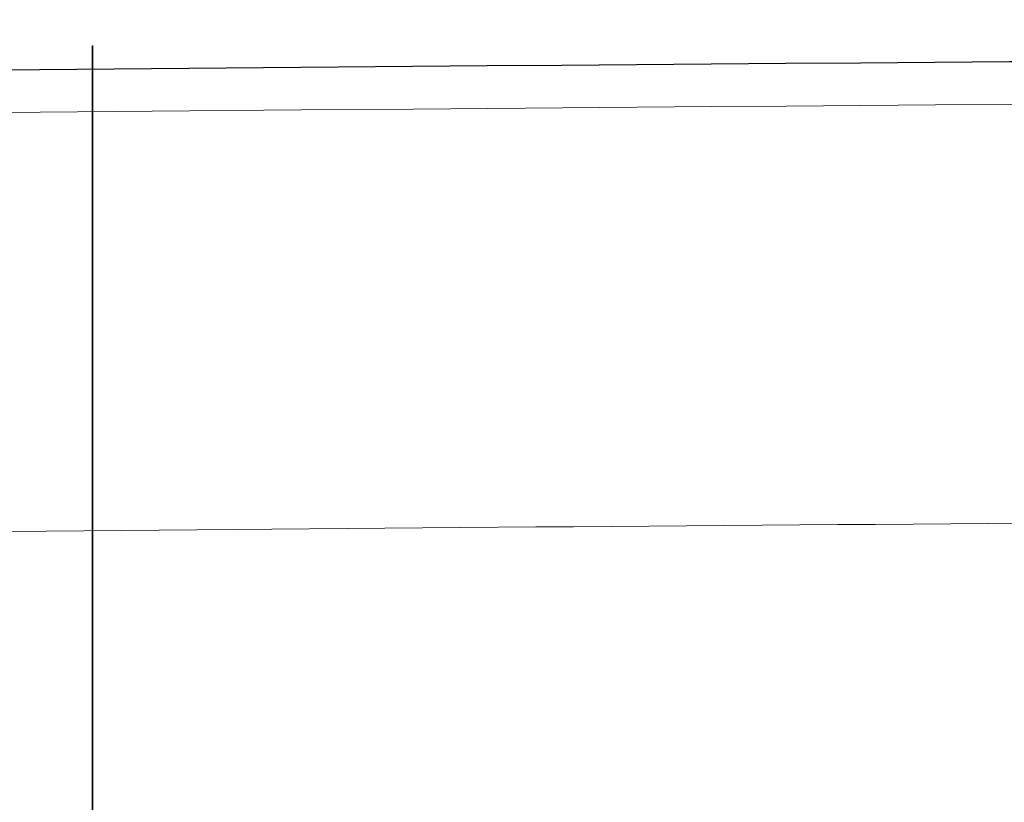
# Model space of a CAD drawing. Header units: millimetres. Extents: x -45 to 126, y 0 to 160.
# Tile 14 of 24: x -0.25 to 3.09, y 145.03 to 147.68. Entities that reach past the tile are written whole.
import ezdxf

# ---------------------------------------------------------------- set-up
doc = ezdxf.new("R2010")
doc.units = ezdxf.units.MM
doc.layers.get('0').update_dxf_attribs({"linetype": 'CONTINUOUS'})
for name, color, linetype, true_color in [('DETAIL$16', 7, 'CONTINUOUS', 0xffffff), ('DETAIL$17', 7, 'CONTINUOUS', 0xffffff), ('ORTHO$4', 7, 'CONTINUOUS', 0xffffff), ('SX$14', 7, 'CONTINUOUS', 0xffffff), ('SX$18', 7, 'CONTINUOUS', 0xffffff)]:
    doc.layers.add(name, color=color, linetype=linetype, true_color=true_color)

# ---------------------------------------------------------------- blocks, each defined once
blk = doc.blocks.new('HATCH1')
at = {"color": 251, "linetype": 'CONTINUOUS'}
for p, q in [((0, 144.593725, -116.026301), (0, 147.42465, -118.857226)), ((0, 144.593725, 11.25292), (0, 147.093606, 8.753039)), ((0, 144.593725, 25.395055), (0, 147.093606, 22.895174)), ((0, 141.620751, 42.510165), (0, 147.093606, 37.03731)), ((0, 144.09709, -2.392581), (0, 146.333497, -4.628988))]:
    blk.add_line(p, q, dxfattribs=at)
blk = doc.blocks.new('HATCH5')
at = {"color": 251, "linetype": 'CONTINUOUS'}
blk.add_line((0, 144.593725, -115.306559), (0, 147.593694, -118.306528), dxfattribs=at)
blk = doc.blocks.new('HATCH7')
at = {"color": 251, "linetype": 'CONTINUOUS'}
for p, q in [((0, 144.593725, 1.808874), (0, 147.093606, -0.691007)), ((0, 144.593725, 8.879942), (0, 147.093606, 6.380061)), ((0, 144.593725, 15.95101), (0, 147.093606, 13.451129))]:
    blk.add_line(p, q, dxfattribs=at)

msp = doc.modelspace()

# ---------------------------------------------------------------- linework, layer by layer
at = {"layer": 'DETAIL$16', "color": 18, "linetype": 'CONTINUOUS'}
msp.add_line((0, 147.5937, -114.4954), (0, 147.5937, -118.4388), dxfattribs=at)
at = {"layer": 'DETAIL$16', "color": 172, "linetype": 'CONTINUOUS'}
msp.add_line((0, 147.5937, -118.4388), (0, 147.5937, -118.4388), dxfattribs=at)
at = {"layer": 'DETAIL$16', "color": 18, "linetype": 'CONTINUOUS', "lineweight": 5}
for p, q in [((0, 147.2421, -109.8655), (0, 147.1006, -109.8655)), ((0, 145.7178, -109.8655), (0, 147.1006, -109.8655)), ((0, 144.6558, -109.8655), (0, 145.7178, -109.8655))]:
    msp.add_line(p, q, dxfattribs=at)
at = {"layer": 'DETAIL$16', "color": 18, "linetype": 'CONTINUOUS', "extrusion": (-1, 0, 0)}
msp.add_arc((-147.0937, -114.4954), 0.5, 135.25, 180, dxfattribs=at)
msp.add_rational_spline([(0, 147.5937, -118.4388), (0, 147.5937, -122.3016), (0, 143.7333, -122.4364)], [1, 0.719339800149, 1], degree=2, dxfattribs=at)
at = {"layer": 'DETAIL$16', "color": 18, "linetype": 'CONTINUOUS'}
msp.add_open_spline([(0, 146.0285, -112.7106), (0, 146.1692, -112.8525), (0, 146.3099, -112.9944), (0, 146.5941, -113.2811), (0, 146.7376, -113.4259), (0, 147.0703, -113.7616), (0, 147.2596, -113.9525), (0, 147.4488, -114.1434)], degree=3, knots=[0, 0, 0, 0, 0.297138, 0.297138, 0.600285, 0.600285, 1, 1, 1, 1], dxfattribs=at)
at = {"layer": 'DETAIL$16', "color": 18, "linetype": 'CONTINUOUS', "extrusion": (1, 0, 0)}
for points, knots in [([(0, 147.2882, -114.0022), (0, 147.2805, -113.779), (0, 147.2732, -113.4852), (0, 147.2516, -112.2792), (0, 147.2421, -111.0832), (0, 147.2421, -109.8655)], [0, 0, 0, 0, 0.292567, 0.292567, 1, 1, 1, 1]), ([(0, 147.2421, -109.8655), (0, 147.2421, -109.5321), (0, 147.2421, -109.1988), (0, 147.2421, -107.5321), (0, 147.2421, -106.1988), (0, 147.2421, -104.4432), (0, 147.2421, -104.021), (0, 147.2421, -103.5987)], [0, 0, 0, 0, 0.159573, 0.159573, 0.797864, 0.797864, 1, 1, 1, 1]), ([(0, 144.9763, -112.2667), (0, 145.0798, -112.2676), (0, 145.1837, -112.2793), (0, 145.4488, -112.3375), (0, 145.6088, -112.4023), (0, 145.8519, -112.5525), (0, 145.9455, -112.6269), (0, 146.0285, -112.7106)], [0, 0, 0, 0, 0.264667, 0.264667, 0.697939, 0.697939, 1, 1, 1, 1])]:
    msp.add_open_spline(points, degree=3, knots=knots, dxfattribs=at)
at = {"layer": 'DETAIL$16', "color": 18, "linetype": 'CONTINUOUS', "lineweight": 5, "extrusion": (1, 0, 0)}
for points, knots in [([(0, 147.1006, -109.8655), (0, 147.1006, -110.9788), (0, 147.1096, -112.0939), (0, 147.1323, -113.3196), (0, 147.1422, -113.6589), (0, 147.1526, -113.8744)], [0, 0, 0, 0, 0.643234, 0.643234, 1, 1, 1, 1]), ([(0, 147.1006, -103.5987), (0, 147.1006, -104.0805), (0, 147.1006, -104.5623), (0, 147.1006, -106.6512), (0, 147.1006, -108.2584), (0, 147.1006, -109.8655)], [0, 0, 0, 0, 0.230649, 0.230649, 1, 1, 1, 1]), ([(0, 145.7382, -112.5437), (0, 145.7349, -112.4767), (0, 145.729, -112.2966), (0, 145.721, -111.7812), (0, 145.7177, -110.9428), (0, 145.7177, -110.1984), (0, 145.7178, -109.8655)], [0, 0, 0, 0, 0.170179, 0.360339, 0.713918, 1, 1, 1, 1])]:
    msp.add_open_spline(points, degree=3, knots=knots, dxfattribs=at)
msp.add_open_spline([(0, 145.7178, -109.8655), (0, 145.7178, -107.7765), (0, 145.7178, -105.6876), (0, 145.7178, -103.5987)], degree=3, dxfattribs=at)
at = {"layer": 'DETAIL$17', "color": 18, "linetype": 'CONTINUOUS'}
for p, q in [((0, 147.0936, -2.325), (0, 147.5937, -2.3688)), ((0, 147.5937, -2.3688), (0, 147.5937, -3.1617)), ((0, 147.2378, -2.3373), (0, 147.2378, 19.4779)), ((0, 147.0936, 19.4779), (0, 147.0936, -2.325))]:
    msp.add_line(p, q, dxfattribs=at)
at = {"layer": 'DETAIL$17', "color": 18, "linetype": 'CONTINUOUS', "lineweight": 5}
for p, q in [((0, 147.554, -7.8688), (0, 147.4086, -7.8688)), ((0, 146.0056, -7.8688), (0, 147.4086, -7.8688)), ((0, 145.7178, -14.2181), (0, 147.1006, -14.2181)), ((0, 144.9416, -7.8688), (0, 146.0056, -7.8688)), ((0, 144.6558, -14.2181), (0, 145.7178, -14.2181))]:
    msp.add_line(p, q, dxfattribs=at)
at = {"layer": 'DETAIL$17', "color": 18, "linetype": 'CONTINUOUS', "extrusion": (-1, 0, 0)}
msp.add_arc((-147.0937, -3.1617), 0.5, 180, 225, dxfattribs=at)
for centre, major_axis, ratio, start_param, end_param in [((0, 147.054, -9.2339), (0, -0.5, 0), 0.000002, 3.135288, 3.923893), ((0, 147.0517, -9.5885), (0, -0.005, 0.5), 0.999979, 1.918272, 2.361765), ((0, 146.7422, -14.2181), (0, -0.5), 0.000001, 2.369881, 3.160344)]:
    msp.add_ellipse(centre, major_axis=major_axis, ratio=ratio, start_param=start_param, end_param=end_param, dxfattribs=at)
at = {"layer": 'DETAIL$17', "color": 18, "linetype": 'CONTINUOUS', "extrusion": (1, 0, 0)}
for points, knots in [([(0, 147.554, -7.8688), (0, 147.554, -6.6262), (0, 147.5573, -5.411), (0, 147.5659, -3.8751), (0, 147.5704, -3.4181), (0, 147.5745, -3.2422)], [0, 0, 0, 0, 0.565551, 0.565551, 1, 1, 1, 1]), ([(0, 147.2421, -14.2181), (0, 147.2421, -13.0002), (0, 147.2516, -11.8034), (0, 147.2734, -10.5855), (0, 147.2811, -10.2824), (0, 147.2892, -10.0559)], [0, 0, 0, 0, 0.699247, 0.699247, 1, 1, 1, 1])]:
    msp.add_open_spline(points, degree=3, knots=knots, dxfattribs=at)
at = {"layer": 'DETAIL$17', "color": 18, "linetype": 'CONTINUOUS'}
msp.add_open_spline([(0, 147.554, -9.2339), (0, 147.554, -8.9005), (0, 147.554, -8.5672), (0, 147.554, -8.1122), (0, 147.554, -7.9905), (0, 147.554, -7.8688)], degree=3, knots=[0, 0, 0, 0, 0.732553, 0.732553, 1, 1, 1, 1], dxfattribs=at)
at = {"layer": 'DETAIL$17', "color": 18, "linetype": 'CONTINUOUS', "extrusion": (-1, 0, 0)}
for points, knots in [([(0, 147.5532, -9.5175), (0, 147.5532, -9.5174), (0, 147.5532, -9.5172), (0, 147.5534, -9.4948), (0, 147.5535, -9.4665), (0, 147.5538, -9.4072), (0, 147.5538, -9.3761), (0, 147.5539, -9.3083), (0, 147.554, -9.2709), (0, 147.554, -9.2339)], [0, 0, 0, 0, 0.002071, 0.002071, 0.343834, 0.343834, 0.651774, 0.651774, 1, 1, 1, 1]), ([(0, 147.5532, -9.5171), (0, 147.5531, -9.5342), (0, 147.5522, -9.5815), (0, 147.5536, -9.5914), (0, 147.5477, -9.6565), (0, 147.5419, -9.7062), (0, 147.5248, -9.7404), (0, 147.5176, -9.7528)], [0, 0, 0, 0, 0.219299, 0.599661, 0.673016, 0.88189, 1, 1, 1, 1]), ([(0, 147.2421, -29.3258), (0, 147.2421, -27.839), (0, 147.2421, -26.3522), (0, 147.2421, -21.3163), (0, 147.2421, -17.7672), (0, 147.2421, -14.2181)], [0, 0, 0, 0, 0.295237, 0.295237, 1, 1, 1, 1]), ([(0, 146.0331, -4.9294), (0, 145.9594, -5.003), (0, 145.8777, -5.0693), (0, 145.6497, -5.2176), (0, 145.4912, -5.2862), (0, 145.2121, -5.3543), (0, 145.0918, -5.3688), (0, 144.9724, -5.3688)], [0, 0, 0, 0, 0.264852, 0.264852, 0.695701, 0.695701, 1, 1, 1, 1]), ([(0, 144.9438, -11.8171), (0, 145.045, -11.8103), (0, 145.2506, -11.7965), (0, 145.5309, -11.7006), (0, 145.7865, -11.562), (0, 145.9234, -11.4382), (0, 145.9951, -11.3732)], [0, 0, 0, 0, 0.256961, 0.521942, 0.74934, 1, 1, 1, 1])]:
    msp.add_open_spline(points, degree=3, knots=knots, dxfattribs=at)
at = {"layer": 'DETAIL$17', "color": 18, "linetype": 'CONTINUOUS', "lineweight": 5, "extrusion": (-1, 0, 0)}
for points, knots in [([(0, 147.4086, -9.2339), (0, 147.4086, -9.2339), (0, 147.4086, -9.2339), (0, 147.4215, -9.2978), (0, 147.4325, -9.3612), (0, 147.4492, -9.4788), (0, 147.4553, -9.5341), (0, 147.4631, -9.6439), (0, 147.4641, -9.698), (0, 147.4594, -9.7966), (0, 147.4528, -9.8402), (0, 147.4336, -9.904), (0, 147.4213, -9.9264), (0, 147.4068, -9.9406), (0, 147.4068, -9.9406), (0, 147.4068, -9.9406)], [0, 0, 0, 0, 0.000056, 0.000056, 0.186659, 0.186659, 0.363109, 0.363109, 0.566224, 0.566224, 0.792541, 0.792541, 0.999956, 0.999956, 1, 1, 1, 1]), ([(0, 147.1006, -14.2181), (0, 147.1006, -15.8252), (0, 147.1006, -17.4323), (0, 147.1006, -22.4682), (0, 147.1006, -25.897), (0, 147.1006, -29.3258)], [0, 0, 0, 0, 0.319129, 0.319129, 1, 1, 1, 1]), ([(0, 145.9707, -10.669), (0, 145.9015, -10.6899), (0, 145.7667, -10.7308), (0, 145.5177, -10.7767), (0, 145.2422, -10.8088), (0, 145.0415, -10.8143), (0, 144.9422, -10.817)], [0, 0, 0, 0, 0.243583, 0.474604, 0.74004, 1, 1, 1, 1])]:
    msp.add_open_spline(points, degree=3, knots=knots, dxfattribs=at)
at = {"layer": 'DETAIL$17', "color": 18, "linetype": 'CONTINUOUS'}
for points in [[(0, 147.4473, -3.5152), (0, 146.0331, -4.9294)], [(0, 147.4202, -9.927), (0, 146.0089, -11.3593)], [(0, 146.0321, -4.9294), (0, 145.5234, -5.2639)]]:
    msp.add_open_spline(points, degree=1, dxfattribs=at)
at = {"layer": 'DETAIL$17', "color": 18, "linetype": 'CONTINUOUS', "lineweight": 5, "extrusion": (1, 0, 0)}
for points, knots in [([(0, 147.4306, -3.5232), (0, 147.4261, -3.5884), (0, 147.4207, -4.0497), (0, 147.4118, -5.5961), (0, 147.4086, -6.7267), (0, 147.4086, -7.8688)], [0, 0, 0, 0, 0.480457, 0.480457, 1, 1, 1, 1]), ([(0, 147.1538, -10.1852), (0, 147.143, -10.3995), (0, 147.1327, -10.7485), (0, 147.1096, -11.9887), (0, 147.1006, -13.1041), (0, 147.1006, -14.2181)], [0, 0, 0, 0, 0.365587, 0.365587, 1, 1, 1, 1]), ([(0, 146.0056, -7.8688), (0, 146.0056, -7.7446), (0, 146.0056, -7.4921), (0, 146.0057, -7.1134), (0, 146.0061, -6.6832), (0, 146.0065, -6.2247), (0, 146.008, -5.7764), (0, 146.0094, -5.4089), (0, 146.0117, -5.1352), (0, 146.0136, -5.0048), (0, 146.0156, -4.9409), (0, 146.0167, -4.934), (0, 146.0174, -4.9294)], [0, 0, 0, 0, 0.080711, 0.164105, 0.25019, 0.375158, 0.500106, 0.625, 0.749924, 0.874912, 0.917507, 1, 1, 1, 1]), ([(0, 145.7178, -14.2181), (0, 145.7177, -14.0502), (0, 145.7177, -13.6779), (0, 145.7183, -12.9625), (0, 145.7219, -12.1576), (0, 145.7307, -11.7193), (0, 145.7367, -11.5713), (0, 145.7372, -11.5601)], [0, 0, 0, 0, 0.146955, 0.325904, 0.648901, 0.972162, 1, 1, 1, 1])]:
    msp.add_open_spline(points, degree=3, knots=knots, dxfattribs=at)
at = {"layer": 'DETAIL$17', "color": 18, "linetype": 'CONTINUOUS', "extrusion": (-1, 0, 0)}
for points in [[(0, 147.4086, -9.2339), (0, 146.9411, -9.7085), (0, 146.4735, -10.1828), (0, 146.0061, -10.6569)], [(0, 145.9952, -11.3732), (0, 145.9991, -11.3692), (0, 146.0031, -11.3652), (0, 146.007, -11.3613)], [(0, 146.0062, -10.657), (0, 145.9945, -10.6609), (0, 145.9827, -10.6649), (0, 145.9708, -10.669)], [(0, 145.4053, -5.296), (0, 145.4604, -5.2783), (0, 145.5147, -5.2576), (0, 145.5677, -5.234)]]:
    msp.add_open_spline(points, degree=3, dxfattribs=at)
at = {"layer": 'DETAIL$17', "color": 18, "linetype": 'CONTINUOUS', "lineweight": 5}
msp.add_open_spline([(0, 147.4086, -7.8688), (0, 147.4086, -8.3238), (0, 147.4086, -8.7788), (0, 147.4086, -9.2339)], degree=3, dxfattribs=at)
at = {"layer": 'DETAIL$17', "color": 18, "linetype": 'CONTINUOUS', "lineweight": 5, "extrusion": (-1, 0, 0)}
for points in [[(0, 145.9952, -11.3732), (0, 146.1276, -11.2413), (0, 146.1172, -10.9414), (0, 145.9708, -10.6689)], [(0, 145.7178, -29.3258), (0, 145.7178, -24.2899), (0, 145.7178, -19.254), (0, 145.7178, -14.2181)]]:
    msp.add_open_spline(points, degree=3, dxfattribs=at)
msp.add_rational_spline([(0, 146.0069, -11.3613), (0, 146.2427, -11.1261), (0, 146.0061, -10.6569)], [0.999985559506, 0.866222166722, 0.999982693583], degree=2, dxfattribs=at)
at = {"layer": 'DETAIL$17', "color": 18, "linetype": 'CONTINUOUS', "lineweight": 5, "extrusion": (1, 0, 0)}
msp.add_open_spline([(0, 146.0061, -10.6569), (0, 146.0055, -9.728), (0, 146.0057, -8.7982), (0, 146.0056, -7.8688)], degree=3, dxfattribs=at)
at = {"layer": 'ORTHO$4', "color": 18, "linetype": 'CONTINUOUS'}
for p, q in [((0, 147.5937, -114.4951), (0, 147.5937, -118.4615)), ((0, 147.5937, -2.3688), (0, 147.5937, -3.1617)), ((0, 147.5937, 41.3566), (0, 147.5937, 37.3189)), ((0, 147.5782, -2.3674), (0, 147.5937, -2.3688)), ((0, 147.5937, 37.3189), (0, 147.2954, 37.3189)), ((0, 147.2378, -2.3376), (0, 147.5782, -2.3674)), ((0, 147.5486, -8.7686), (0, 147.5486, -7.9313)), ((0, 147.2564, -8.7686), (0, 147.5486, -8.7686)), ((0, 147.5486, -8.7686), (0, 147.2539, -8.7428)), ((0, 147.2378, 34.1261), (0, 147.2378, -7.7708)), ((0, 146.1083, 42.3535), (0, 139.7485, 42.5755)), ((0, 146.0027, -47), (0, 146.0027, -118.45)), ((0, 142.8997, -47.0001), (0, 145.7938, -47))]:
    msp.add_line(p, q, dxfattribs=at)
at = {"layer": 'ORTHO$4', "color": 18, "linetype": 'CONTINUOUS', "lineweight": 5}
for p, q in [((0, 147.5486, -7.9313), (0, 147.2384, -7.9313)), ((0, 147.3197, -114.4882), (0, 147.3231, -114.493)), ((0, 147.3231, -9.5905), (0, 147.3197, -9.5954)), ((0, 147.0264, -118.4586), (0, 147.0264, 39.3581)), ((0, 146.079, 39.3581), (0, 147.0264, 39.3581)), ((0, 146.079, -118.4586), (0, 147.0264, -118.4586)), ((0, 146.079, 39.3581), (0, 146.079, -118.4586)), ((0, 142.5939, 39.4798), (0, 146.079, 39.3581)), ((0, 145.7938, -47), (0, 146.0027, -47))]:
    msp.add_line(p, q, dxfattribs=at)
at = {"layer": 'ORTHO$4', "color": 18, "linetype": 'CONTINUOUS', "extrusion": (1, 0, -6.47707e-06)}
msp.add_arc((147.0937, -114.4953), 0.5, 359.5233, 46.5294, dxfattribs=at)
at = {"layer": 'ORTHO$4', "color": 18, "linetype": 'CONTINUOUS', "extrusion": (-1, 0, 0)}
for centre, major_axis, ratio, start_param, end_param in [((0, 147.0517, -9.5885), (0, -0.0043, 0.5), 0.999979, 1.579597, 2.360524), ((0, 146.8232, -9.5905), (0, -0.0044, 0.5), 0.999865, 1.579501, 1.801194)]:
    msp.add_ellipse(centre, major_axis=major_axis, ratio=ratio, start_param=start_param, end_param=end_param, dxfattribs=at)
at = {"layer": 'ORTHO$4', "color": 18, "linetype": 'CONTINUOUS', "lineweight": 5, "extrusion": (-1, 0, 0)}
for centre, major_axis, ratio, start_param, end_param in [((0, 146.0734, 41.3541), (0, 0.0349, 0.9994), 0.999739, 0, 1.535899), ((0, 142.795, -118.4573), (0, 0.1047, -2.9982), 0.999599, 4.747282, 6.283185)]:
    msp.add_ellipse(centre, major_axis=major_axis, ratio=ratio, start_param=start_param, end_param=end_param, dxfattribs=at)
msp.add_open_spline([(0, 147.3231, -114.493), (0, 147.5087, -114.4971), (0, 147.5989, -114.4978), (0, 147.5935, -114.4971)], degree=3, dxfattribs=at)
at = {"layer": 'ORTHO$4', "color": 18, "linetype": 'CONTINUOUS'}
for points, degree in [([(0, 147.5967, 37.3192), (0, 147.2931, 37.2926)], 1), ([(0, 147.29, -113.9831), (0, 147.4574, -114.152)], 1), ([(0, 146.6286, 42.3353), (0, 146.6286, 42.3353), (0, 146.4552, 42.3413), (0, 146.1083, 42.3535)], 3)]:
    msp.add_open_spline(points, degree=degree, dxfattribs=at)
at = {"layer": 'ORTHO$4', "color": 18, "linetype": 'CONTINUOUS', "lineweight": 5, "extrusion": (1, 0, 0)}
for points, knots in [([(0, 147.5939, -118.4388), (0, 147.5939, -118.4388), (0, 147.5821, -118.4392), (0, 147.5039, -118.442), (0, 147.3238, -118.4482), (0, 147.1256, -118.4551), (0, 147.0264, -118.4586)], [0, 0, 0, 0, 0.142403, 0.428269, 0.714134, 1, 1, 1, 1]), ([(0, 147.5937, -3.1617), (0, 147.5937, -3.1617), (0, 147.5935, -3.1617), (0, 147.5911, -3.1617), (0, 147.5861, -3.1617), (0, 147.5781, -3.1617)], [0, 0, 0, 0, 0.231801, 0.231801, 1, 1, 1, 1]), ([(0, 147.5517, -9.5885), (0, 147.5406, -9.5886), (0, 147.5273, -9.5887), (0, 147.4895, -9.5891), (0, 147.4626, -9.5893), (0, 147.3997, -9.5898), (0, 147.3637, -9.5902), (0, 147.3231, -9.5905)], [0, 0, 0, 0, 0.257663, 0.257663, 0.628829, 0.628829, 1, 1, 1, 1]), ([(0, 147.2969, -9.9415), (0, 147.3238, -9.9413), (0, 147.3472, -9.941), (0, 147.3824, -9.9407), (0, 147.3957, -9.9406), (0, 147.4068, -9.9405)], [0, 0, 0, 0, 0.560385, 0.560385, 1, 1, 1, 1])]:
    msp.add_open_spline(points, degree=3, knots=knots, dxfattribs=at)
at = {"layer": 'ORTHO$4', "color": 18, "linetype": 'CONTINUOUS', "lineweight": 5, "extrusion": (-1, 0, 0)}
for points, knots in [([(0, 147.0731, 41.3541), (0, 147.1641, 41.3509), (0, 147.3461, 41.3445), (0, 147.5113, 41.3388), (0, 147.5831, 41.3363), (0, 147.5939, 41.3359), (0, 147.5939, 41.3359)], [0, 0, 0, 0, 0.285607, 0.571215, 0.856822, 1, 1, 1, 1]), ([(0, 147.554, -9.2338), (0, 147.554, -9.2753), (0, 147.5539, -9.3173), (0, 147.5538, -9.3973), (0, 147.5537, -9.4364), (0, 147.5534, -9.4978), (0, 147.5532, -9.5224), (0, 147.5528, -9.5571), (0, 147.5526, -9.569), (0, 147.5522, -9.5849), (0, 147.5519, -9.5885), (0, 147.5517, -9.5885)], [0, 0, 0, 0, 0.22068, 0.22068, 0.444778, 0.444778, 0.639544, 0.639544, 0.813158, 0.813158, 1, 1, 1, 1]), ([(0, 143.1618, -122.4564), (0, 143.2744, -122.4496), (0, 143.5299, -122.4343), (0, 144.0345, -122.3436), (0, 144.9, -122.0572), (0, 145.767, -121.4506), (0, 146.4044, -120.6461), (0, 146.7588, -119.9583), (0, 146.9841, -119.225), (0, 147.0124, -118.7124), (0, 147.0264, -118.4586)], [0, 0, 0, 0, 0.055191, 0.125183, 0.250254, 0.499298, 0.628278, 0.749606, 0.876053, 1, 1, 1, 1]), ([(0, 146.1083, 42.3535), (0, 146.1086, 42.3449), (0, 146.1092, 42.328), (0, 146.1088, 42.1982), (0, 146.1074, 42.0088), (0, 146.1051, 41.7671), (0, 146.1007, 41.322), (0, 146.0928, 40.5356), (0, 146.0836, 39.751), (0, 146.079, 39.3581)], [0, 0, 0, 0, 0.110373, 0.215676, 0.315909, 0.411076, 0.501178, 0.750236, 1, 1, 1, 1]), ([(0, 146.079, -118.4586), (0, 146.079, -118.8429), (0, 145.9293, -119.612), (0, 145.288, -120.596), (0, 144.3256, -121.2682), (0, 143.563, -121.4436), (0, 143.1793, -121.457)], [0, 0, 0, 0, 0.249944, 0.499933, 0.749943, 1, 1, 1, 1]), ([(0, 145.7938, -47), (0, 145.7834, -43.3763), (0, 145.7626, -36.1303), (0, 145.5953, -25.2639), (0, 145.3284, -14.4027), (0, 144.952, -3.5467), (0, 144.4695, 7.3043), (0, 143.8774, 18.15), (0, 143.1857, 28.9911), (0, 142.634, 36.2126), (0, 142.3581, 39.8237)], [0, 0, 0, 0, 0.125078, 0.250109, 0.375106, 0.500081, 0.625045, 0.750012, 0.874993, 1, 1, 1, 1])]:
    msp.add_open_spline(points, degree=3, knots=knots, dxfattribs=at)
at = {"layer": 'ORTHO$4', "color": 18, "linetype": 'CONTINUOUS', "extrusion": (-1, 0, 0)}
for points, knots in [([(0, 147.5937, -118.4388), (0, 147.589, -118.9489), (0, 147.4524, -119.6849), (0, 146.988, -120.6053), (0, 146.4904, -121.2362), (0, 145.8773, -121.7554), (0, 144.9737, -122.2517), (0, 144.2429, -122.4139), (0, 143.7333, -122.4364)], [0, 0, 0, 0, 0.239933, 0.368666, 0.5, 0.631334, 0.760067, 1, 1, 1, 1]), ([(0, 146.6286, 42.3353), (0, 146.757, 42.3292), (0, 147.0029, 42.2751), (0, 147.3329, 42.0498), (0, 147.5466, 41.712), (0, 147.5921, 41.4645), (0, 147.5937, 41.3359)], [0, 0, 0, 0, 0.240554, 0.5, 0.759446, 1, 1, 1, 1]), ([(0, 147.5539, -9.3161), (0, 147.5539, -9.3318), (0, 147.5539, -9.3862), (0, 147.5536, -9.4748), (0, 147.5529, -9.5599), (0, 147.5525, -9.5882), (0, 147.5512, -9.6182), (0, 147.548, -9.6541), (0, 147.5407, -9.7084), (0, 147.5227, -9.7475), (0, 147.5126, -9.7655)], [0, 0, 0, 0, 0.075725, 0.270485, 0.480018, 0.686212, 0.740707, 0.78314, 0.900813, 1, 1, 1, 1])]:
    msp.add_open_spline(points, degree=3, knots=knots, dxfattribs=at)
at = {"layer": 'ORTHO$4', "color": 18, "linetype": 'CONTINUOUS', "extrusion": (1, 0, 0)}
for points, knots in [([(0, 147.5486, -7.9313), (0, 147.5486, -7.7494), (0, 147.5487, -7.3859), (0, 147.5494, -6.6686), (0, 147.5512, -5.7965), (0, 147.5545, -4.8292), (0, 147.5587, -3.9788), (0, 147.5636, -3.2809), (0, 147.5687, -2.7612), (0, 147.5729, -2.4953), (0, 147.576, -2.383), (0, 147.5775, -2.3726), (0, 147.5782, -2.3674)], [0, 0, 0, 0, 0.062459, 0.124854, 0.248826, 0.373303, 0.499008, 0.623759, 0.748256, 0.873729, 0.936778, 1, 1, 1, 1]), ([(0, 147.5781, -3.1617), (0, 147.5732, -3.1615), (0, 147.5671, -3.6721), (0, 147.5573, -5.4079), (0, 147.554, -6.6262), (0, 147.554, -7.8688)], [0, 0, 0, 0, 0.5, 0.5, 1, 1, 1, 1]), ([(0, 147.2421, -109.8655), (0, 147.2421, -111.0833), (0, 147.2516, -112.2802), (0, 147.2813, -113.9352), (0, 147.3007, -114.4346), (0, 147.3197, -114.4882)], [0, 0, 0, 0, 0.514575, 0.514575, 1, 1, 1, 1]), ([(0, 147.3197, -9.5954), (0, 147.3007, -9.6492), (0, 147.2813, -10.1466), (0, 147.2516, -11.8044), (0, 147.2421, -13.0003), (0, 147.2421, -14.2181)], [0, 0, 0, 0, 0.485342, 0.485342, 1, 1, 1, 1]), ([(0, 147.2954, 37.3189), (0, 147.293, 37.3138), (0, 147.2882, 37.3036), (0, 147.281, 37.2199), (0, 147.2728, 37.0655), (0, 147.264, 36.8043), (0, 147.2551, 36.4062), (0, 147.2476, 35.9176), (0, 147.242, 35.3594), (0, 147.2392, 34.8558), (0, 147.238, 34.4413), (0, 147.2379, 34.2313), (0, 147.2378, 34.1261)], [0, 0, 0, 0, 0.083469, 0.166049, 0.249165, 0.372727, 0.497406, 0.62394, 0.749322, 0.874204, 0.936989, 1, 1, 1, 1]), ([(0, 147.2378, -7.7708), (0, 147.2379, -7.8377), (0, 147.238, -7.9714), (0, 147.2396, -8.225), (0, 147.2431, -8.5016), (0, 147.2482, -8.6815), (0, 147.2528, -8.7579), (0, 147.2552, -8.765), (0, 147.2564, -8.7686)], [0, 0, 0, 0, 0.128376, 0.256442, 0.507657, 0.751501, 0.874976, 1, 1, 1, 1]), ([(0, 147.0264, 39.3581), (0, 147.0264, 39.6505), (0, 147.0293, 40.1909), (0, 147.04, 40.8148), (0, 147.0548, 41.2435), (0, 147.0665, 41.3543), (0, 147.0731, 41.3541)], [0, 0, 0, 0, 0.279407, 0.516132, 0.723477, 1, 1, 1, 1])]:
    msp.add_open_spline(points, degree=3, knots=knots, dxfattribs=at)
at = {"layer": 'ORTHO$4', "color": 18, "linetype": 'CONTINUOUS'}
for points, knots in [([(0, 147.554, -7.8688), (0, 147.554, -8.2021), (0, 147.554, -8.5354), (0, 147.554, -8.9904), (0, 147.554, -9.1121), (0, 147.554, -9.2338)], [0, 0, 0, 0, 0.73259, 0.73259, 1, 1, 1, 1]), ([(0, 147.2421, -14.2181), (0, 147.2421, -14.5514), (0, 147.2421, -14.8848), (0, 147.2421, -16.5514), (0, 147.2421, -17.8848), (0, 147.2421, -24.5514), (0, 147.2421, -29.8848), (0, 147.2421, -56.5514), (0, 147.2421, -77.8848), (0, 147.2421, -102.7672), (0, 147.2421, -106.3163), (0, 147.2421, -109.8655)], [0, 0, 0, 0, 0.010455, 0.010455, 0.052275, 0.052275, 0.219556, 0.219556, 0.888681, 0.888681, 1, 1, 1, 1])]:
    msp.add_open_spline(points, degree=3, knots=knots, dxfattribs=at)
at = {"layer": 'ORTHO$4', "color": 18, "linetype": 'CONTINUOUS', "extrusion": (-1, 0, 0)}
for points, degree in [([(0, 147.4068, -9.9405), (0, 147.3683, -9.9796), (0, 147.3299, -10.0187), (0, 147.2914, -10.0577)], 3), ([(0, 142.5939, 39.4798), (0, 144.8659, 10.7049), (0, 146.0019, -18.1218), (0, 146.0027, -47)], 3), ([(0, 143.1028, -121.4484), (0, 143.6863, -121.4278), (0, 144.7529, -120.954), (0, 145.5622, -120.1182), (0, 146.0025, -119.0343), (0, 146.0027, -118.45)], 2)]:
    msp.add_open_spline(points, degree=degree, dxfattribs=at)
at = {"layer": 'ORTHO$4', "color": 18, "linetype": 'CONTINUOUS', "lineweight": 5}
msp.add_open_spline([(0, 146.0027, -118.45), (0, 146.0009, -118.4501), (0, 145.9991, -118.4502), (0, 145.9344, -118.4524), (0, 145.8666, -118.4548), (0, 145.7938, -118.4573)], degree=3, knots=[0, 0, 0, 0, 0.028366, 0.028366, 1, 1, 1, 1], dxfattribs=at)
msp.add_rational_spline([(0, 145.7938, -118.4573), (0, 145.7142, -118.4573), (0, 142.8997, -118.4573)], [1, 0.729092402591, 1], degree=2, dxfattribs=at)
msp.add_open_spline([(0, 145.7938, -118.4573), (0, 145.7938, -94.6382), (0, 145.7938, -70.8191), (0, 145.7938, -47)], degree=3, dxfattribs=at)
at = {"layer": 'SX$14', "color": 172, "linetype": 'CONTINUOUS'}
for p, q in [((0, 147.5937, 41.3359), (0, 147.5937, 41.3359)), ((0, 147.5937, -118.4388), (0, 147.5937, -118.4388))]:
    msp.add_line(p, q, dxfattribs=at)
at = {"layer": 'SX$14', "color": 18, "linetype": 'CONTINUOUS'}
for p, q in [((0, 147.5937, 41.3359), (0, 147.5937, 37.3189)), ((0, 147.0936, -2.325), (0, 147.5937, -2.3688)), ((0, 147.5937, -2.3688), (0, 147.5937, -3.1617)), ((0, 147.5937, -114.4954), (0, 147.5937, -118.4388)), ((0, 147.2378, -2.3373), (0, 147.2378, 34.1261)), ((0, 147.0936, 37.2752), (0, 147.0936, -2.325)), ((0, 133.5235, 42.7929), (0, 146.6286, 42.3353))]:
    msp.add_line(p, q, dxfattribs=at)
at = {"layer": 'SX$14', "color": 18, "linetype": 'CONTINUOUS', "lineweight": 5}
for p, q in [((0, 147.554, -7.8688), (0, 147.4086, -7.8688)), ((0, 146.0056, -7.8688), (0, 147.4086, -7.8688)), ((0, 147.2421, -109.8655), (0, 147.1006, -109.8655)), ((0, 145.7178, -14.2181), (0, 147.1006, -14.2181)), ((0, 145.7178, -109.8655), (0, 147.1006, -109.8655)), ((0, 144.9416, -7.8688), (0, 146.0056, -7.8688)), ((0, 144.6558, -109.8655), (0, 145.7178, -109.8655)), ((0, 144.6558, -14.2181), (0, 145.7178, -14.2181))]:
    msp.add_line(p, q, dxfattribs=at)
at = {"layer": 'SX$14', "color": 18, "linetype": 'CONTINUOUS', "extrusion": (-1, 0, 0)}
for centre, start, end in [((-147.0937, -3.1617), 180, 225), ((-147.0937, -114.4954), 135.25, 180)]:
    msp.add_arc(centre, 0.5, start, end, dxfattribs=at)
for centre, major_axis, ratio, start_param, end_param in [((0, 147.054, -9.2339), (0, -0.5, 0), 0.000002, 3.135288, 3.923893), ((0, 147.0517, -9.5885), (0, -0.005, 0.5), 0.999979, 1.918272, 2.361765), ((0, 146.7422, -14.2181), (0, -0.5), 0.000001, 2.369881, 3.160344)]:
    msp.add_ellipse(centre, major_axis=major_axis, ratio=ratio, start_param=start_param, end_param=end_param, dxfattribs=at)
for points, weights in [([(0, 146.6286, 42.3353), (0, 147.5937, 42.3016), (0, 147.5937, 41.3359)], [1, 0.719339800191, 1]), ([(0, 147.5937, -118.4388), (0, 147.5937, -122.3016), (0, 143.7333, -122.4364)], [1, 0.719339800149, 1])]:
    msp.add_rational_spline(points, weights, degree=2, dxfattribs=at)
at = {"layer": 'SX$14', "color": 18, "linetype": 'CONTINUOUS'}
for points in [[(0, 147.0936, 37.2752), (0, 147.5937, 37.3189)], [(0, 147.4473, -3.5152), (0, 146.0331, -4.9294)], [(0, 147.4202, -9.927), (0, 146.0089, -11.3593)], [(0, 146.0321, -4.9294), (0, 145.5234, -5.2639)]]:
    msp.add_open_spline(points, degree=1, dxfattribs=at)
at = {"layer": 'SX$14', "color": 18, "linetype": 'CONTINUOUS', "extrusion": (1, 0, 0)}
for points, knots in [([(0, 147.554, -7.8688), (0, 147.554, -6.6262), (0, 147.5573, -5.411), (0, 147.5659, -3.8751), (0, 147.5704, -3.4181), (0, 147.5745, -3.2422)], [0, 0, 0, 0, 0.565551, 0.565551, 1, 1, 1, 1]), ([(0, 147.2378, 34.1261), (0, 147.2379, 34.2655), (0, 147.2381, 34.5429), (0, 147.2397, 34.9523), (0, 147.2426, 35.411), (0, 147.2474, 35.9034), (0, 147.2548, 36.3919), (0, 147.2637, 36.7949), (0, 147.2738, 37.0944), (0, 147.2827, 37.2462), (0, 147.29, 37.31), (0, 147.2936, 37.3159), (0, 147.2954, 37.3189)], [0, 0, 0, 0, 0.083468, 0.166073, 0.249232, 0.372829, 0.497513, 0.624037, 0.749391, 0.874228, 0.936929, 1, 1, 1, 1]), ([(0, 147.2421, -14.2181), (0, 147.2421, -13.0002), (0, 147.2516, -11.8034), (0, 147.2734, -10.5855), (0, 147.2811, -10.2824), (0, 147.2892, -10.0559)], [0, 0, 0, 0, 0.699247, 0.699247, 1, 1, 1, 1]), ([(0, 147.2882, -114.0022), (0, 147.2805, -113.779), (0, 147.2732, -113.4852), (0, 147.2516, -112.2792), (0, 147.2421, -111.0832), (0, 147.2421, -109.8655)], [0, 0, 0, 0, 0.292567, 0.292567, 1, 1, 1, 1]), ([(0, 144.9763, -112.2667), (0, 145.0798, -112.2676), (0, 145.1837, -112.2793), (0, 145.4488, -112.3375), (0, 145.6088, -112.4023), (0, 145.8519, -112.5525), (0, 145.9455, -112.6269), (0, 146.0285, -112.7106)], [0, 0, 0, 0, 0.264667, 0.264667, 0.697939, 0.697939, 1, 1, 1, 1])]:
    msp.add_open_spline(points, degree=3, knots=knots, dxfattribs=at)
at = {"layer": 'SX$14', "color": 18, "linetype": 'CONTINUOUS'}
for points, knots in [([(0, 147.554, -9.2339), (0, 147.554, -8.9005), (0, 147.554, -8.5672), (0, 147.554, -8.1122), (0, 147.554, -7.9905), (0, 147.554, -7.8688)], [0, 0, 0, 0, 0.732553, 0.732553, 1, 1, 1, 1]), ([(0, 146.0285, -112.7106), (0, 146.1692, -112.8525), (0, 146.3099, -112.9944), (0, 146.5941, -113.2811), (0, 146.7376, -113.4259), (0, 147.0703, -113.7616), (0, 147.2596, -113.9525), (0, 147.4488, -114.1434)], [0, 0, 0, 0, 0.297138, 0.297138, 0.600285, 0.600285, 1, 1, 1, 1])]:
    msp.add_open_spline(points, degree=3, knots=knots, dxfattribs=at)
at = {"layer": 'SX$14', "color": 18, "linetype": 'CONTINUOUS', "extrusion": (-1, 0, 0)}
for points, knots in [([(0, 147.5532, -9.5175), (0, 147.5532, -9.5174), (0, 147.5532, -9.5172), (0, 147.5534, -9.4948), (0, 147.5535, -9.4665), (0, 147.5538, -9.4072), (0, 147.5538, -9.3761), (0, 147.5539, -9.3083), (0, 147.554, -9.2709), (0, 147.554, -9.2339)], [0, 0, 0, 0, 0.002071, 0.002071, 0.343834, 0.343834, 0.651774, 0.651774, 1, 1, 1, 1]), ([(0, 147.5532, -9.5171), (0, 147.5531, -9.5342), (0, 147.5522, -9.5815), (0, 147.5536, -9.5914), (0, 147.5477, -9.6565), (0, 147.5419, -9.7062), (0, 147.5248, -9.7404), (0, 147.5176, -9.7528)], [0, 0, 0, 0, 0.219299, 0.599661, 0.673016, 0.88189, 1, 1, 1, 1]), ([(0, 147.2421, -109.8655), (0, 147.2421, -109.5321), (0, 147.2421, -109.1988), (0, 147.2421, -107.5321), (0, 147.2421, -106.1988), (0, 147.2421, -99.5321), (0, 147.2421, -94.1988), (0, 147.2421, -67.5321), (0, 147.2421, -46.1988), (0, 147.2421, -21.3163), (0, 147.2421, -17.7672), (0, 147.2421, -14.2181)], [0, 0, 0, 0, 0.010455, 0.010455, 0.052275, 0.052275, 0.219556, 0.219556, 0.888681, 0.888681, 1, 1, 1, 1]), ([(0, 146.0331, -4.9294), (0, 145.9594, -5.003), (0, 145.8777, -5.0693), (0, 145.6497, -5.2176), (0, 145.4912, -5.2862), (0, 145.2121, -5.3543), (0, 145.0918, -5.3688), (0, 144.9724, -5.3688)], [0, 0, 0, 0, 0.264852, 0.264852, 0.695701, 0.695701, 1, 1, 1, 1]), ([(0, 144.9438, -11.8171), (0, 145.045, -11.8103), (0, 145.2506, -11.7965), (0, 145.5309, -11.7006), (0, 145.7865, -11.562), (0, 145.9234, -11.4382), (0, 145.9951, -11.3732)], [0, 0, 0, 0, 0.256961, 0.521942, 0.74934, 1, 1, 1, 1])]:
    msp.add_open_spline(points, degree=3, knots=knots, dxfattribs=at)
at = {"layer": 'SX$14', "color": 18, "linetype": 'CONTINUOUS', "lineweight": 5, "extrusion": (-1, 0, 0)}
for points, knots in [([(0, 147.4086, -9.2339), (0, 147.4086, -9.2339), (0, 147.4086, -9.2339), (0, 147.4215, -9.2978), (0, 147.4325, -9.3612), (0, 147.4492, -9.4788), (0, 147.4553, -9.5341), (0, 147.4631, -9.6439), (0, 147.4641, -9.698), (0, 147.4594, -9.7966), (0, 147.4528, -9.8402), (0, 147.4336, -9.904), (0, 147.4213, -9.9264), (0, 147.4068, -9.9406), (0, 147.4068, -9.9406), (0, 147.4068, -9.9406)], [0, 0, 0, 0, 0.000056, 0.000056, 0.186659, 0.186659, 0.363109, 0.363109, 0.566224, 0.566224, 0.792541, 0.792541, 0.999956, 0.999956, 1, 1, 1, 1]), ([(0, 147.1006, -14.2181), (0, 147.1006, -15.8252), (0, 147.1006, -17.4323), (0, 147.1006, -25.4678), (0, 147.1006, -31.8962), (0, 147.1006, -50.2481), (0, 147.1006, -62.1716), (0, 147.1006, -74.7688), (0, 147.1006, -75.4425), (0, 147.1006, -79.3305), (0, 147.1006, -82.5447), (0, 147.1006, -92.1873), (0, 147.1006, -98.6157), (0, 147.1006, -106.6512), (0, 147.1006, -108.2584), (0, 147.1006, -109.8655)], [0, 0, 0, 0, 0.050407, 0.050407, 0.252036, 0.252036, 0.626018, 0.626018, 0.64715, 0.64715, 0.747964, 0.747964, 0.949593, 0.949593, 1, 1, 1, 1]), ([(0, 145.9707, -10.669), (0, 145.9015, -10.6899), (0, 145.7667, -10.7308), (0, 145.5177, -10.7767), (0, 145.2422, -10.8088), (0, 145.0415, -10.8143), (0, 144.9422, -10.817)], [0, 0, 0, 0, 0.243583, 0.474604, 0.74004, 1, 1, 1, 1])]:
    msp.add_open_spline(points, degree=3, knots=knots, dxfattribs=at)
at = {"layer": 'SX$14', "color": 18, "linetype": 'CONTINUOUS', "lineweight": 5, "extrusion": (1, 0, 0)}
for points, knots in [([(0, 147.4306, -3.5232), (0, 147.4261, -3.5884), (0, 147.4207, -4.0497), (0, 147.4118, -5.5961), (0, 147.4086, -6.7267), (0, 147.4086, -7.8688)], [0, 0, 0, 0, 0.480457, 0.480457, 1, 1, 1, 1]), ([(0, 147.1538, -10.1852), (0, 147.143, -10.3995), (0, 147.1327, -10.7485), (0, 147.1096, -11.9887), (0, 147.1006, -13.1041), (0, 147.1006, -14.2181)], [0, 0, 0, 0, 0.365587, 0.365587, 1, 1, 1, 1]), ([(0, 147.1006, -109.8655), (0, 147.1006, -110.9788), (0, 147.1096, -112.0939), (0, 147.1323, -113.3196), (0, 147.1422, -113.6589), (0, 147.1526, -113.8744)], [0, 0, 0, 0, 0.643234, 0.643234, 1, 1, 1, 1]), ([(0, 146.0056, -7.8688), (0, 146.0056, -7.7446), (0, 146.0056, -7.4921), (0, 146.0057, -7.1134), (0, 146.0061, -6.6832), (0, 146.0065, -6.2247), (0, 146.008, -5.7764), (0, 146.0094, -5.4089), (0, 146.0117, -5.1352), (0, 146.0136, -5.0048), (0, 146.0156, -4.9409), (0, 146.0167, -4.934), (0, 146.0174, -4.9294)], [0, 0, 0, 0, 0.080711, 0.164105, 0.25019, 0.375158, 0.500106, 0.625, 0.749924, 0.874912, 0.917507, 1, 1, 1, 1]), ([(0, 145.7382, -112.5437), (0, 145.7349, -112.4767), (0, 145.729, -112.2966), (0, 145.721, -111.7812), (0, 145.7177, -110.9428), (0, 145.7177, -110.1984), (0, 145.7178, -109.8655)], [0, 0, 0, 0, 0.170179, 0.360339, 0.713918, 1, 1, 1, 1]), ([(0, 145.7178, -14.2181), (0, 145.7177, -14.0502), (0, 145.7177, -13.6779), (0, 145.7183, -12.9625), (0, 145.7219, -12.1576), (0, 145.7307, -11.7193), (0, 145.7367, -11.5713), (0, 145.7372, -11.5601)], [0, 0, 0, 0, 0.146955, 0.325904, 0.648901, 0.972162, 1, 1, 1, 1])]:
    msp.add_open_spline(points, degree=3, knots=knots, dxfattribs=at)
at = {"layer": 'SX$14', "color": 18, "linetype": 'CONTINUOUS', "extrusion": (-1, 0, 0)}
for points in [[(0, 147.4086, -9.2339), (0, 146.9411, -9.7085), (0, 146.4735, -10.1828), (0, 146.0061, -10.6569)], [(0, 145.9952, -11.3732), (0, 145.9991, -11.3692), (0, 146.0031, -11.3652), (0, 146.007, -11.3613)], [(0, 146.0062, -10.657), (0, 145.9945, -10.6609), (0, 145.9827, -10.6649), (0, 145.9708, -10.669)], [(0, 145.4053, -5.296), (0, 145.4604, -5.2783), (0, 145.5147, -5.2576), (0, 145.5677, -5.234)]]:
    msp.add_open_spline(points, degree=3, dxfattribs=at)
at = {"layer": 'SX$14', "color": 18, "linetype": 'CONTINUOUS', "lineweight": 5}
msp.add_open_spline([(0, 147.4086, -7.8688), (0, 147.4086, -8.3238), (0, 147.4086, -8.7788), (0, 147.4086, -9.2339)], degree=3, dxfattribs=at)
at = {"layer": 'SX$14', "color": 18, "linetype": 'CONTINUOUS', "lineweight": 5, "extrusion": (-1, 0, 0)}
for points in [[(0, 147.2378, 34.1261), (0, 147.1898, 34.1219), (0, 147.1417, 34.1176), (0, 147.0936, 34.1134)], [(0, 145.9952, -11.3732), (0, 146.1276, -11.2413), (0, 146.1172, -10.9414), (0, 145.9708, -10.6689)], [(0, 145.7178, -109.8655), (0, 145.7178, -77.983), (0, 145.7178, -46.1005), (0, 145.7178, -14.2181)]]:
    msp.add_open_spline(points, degree=3, dxfattribs=at)
msp.add_rational_spline([(0, 146.0069, -11.3613), (0, 146.2427, -11.1261), (0, 146.0061, -10.6569)], [0.999985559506, 0.866222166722, 0.999982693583], degree=2, dxfattribs=at)
at = {"layer": 'SX$14', "color": 18, "linetype": 'CONTINUOUS', "lineweight": 5, "extrusion": (1, 0, 0)}
msp.add_open_spline([(0, 146.0061, -10.6569), (0, 146.0055, -9.728), (0, 146.0057, -8.7982), (0, 146.0056, -7.8688)], degree=3, dxfattribs=at)
at = {"layer": 'SX$18', "color": 18, "linetype": 'CONTINUOUS'}
msp.add_open_spline([(-15.3625, 147.3231), (6.2298, 147.6783), (27.8273, 147.6838), (49.4198, 147.3396)], degree=3, dxfattribs=at)
at = {"layer": 'SX$18', "color": 18, "linetype": 'CONTINUOUS', "lineweight": 5}
msp.add_open_spline([(49.4205, 147.1947), (27.8285, 147.5389), (6.2315, 147.5334), (-15.3603, 147.1782)], degree=3, dxfattribs=at)
msp.add_open_spline([(-15.3367, 145.7581), (-12.617, 145.8024), (-7.1744, 145.8816), (0.9977, 145.9655), (9.1859, 146.0167), (20.1416, 146.04), (33.5556, 145.9858), (44.2331, 145.857), (49.4202, 145.7742)], degree=3, knots=[0, 0, 0, 0, 0.126005, 0.252154, 0.378596, 0.50533, 0.759677, 1, 1, 1, 1], dxfattribs=at)

# ---------------------------------------------------------------- block references
at = {"layer": 'DETAIL$16', "color": 251, "linetype": 'CONTINUOUS', "lineweight": -3}
msp.add_blockref('HATCH5', (0, 0), dxfattribs=at)
at = {"layer": 'DETAIL$17', "color": 251, "linetype": 'CONTINUOUS', "lineweight": -3}
msp.add_blockref('HATCH7', (0, 0), dxfattribs=at)
at = {"layer": 'SX$14', "color": 251, "linetype": 'CONTINUOUS', "lineweight": -3}
msp.add_blockref('HATCH1', (0, 0), dxfattribs=at)

doc.saveas('drawing.dxf')
